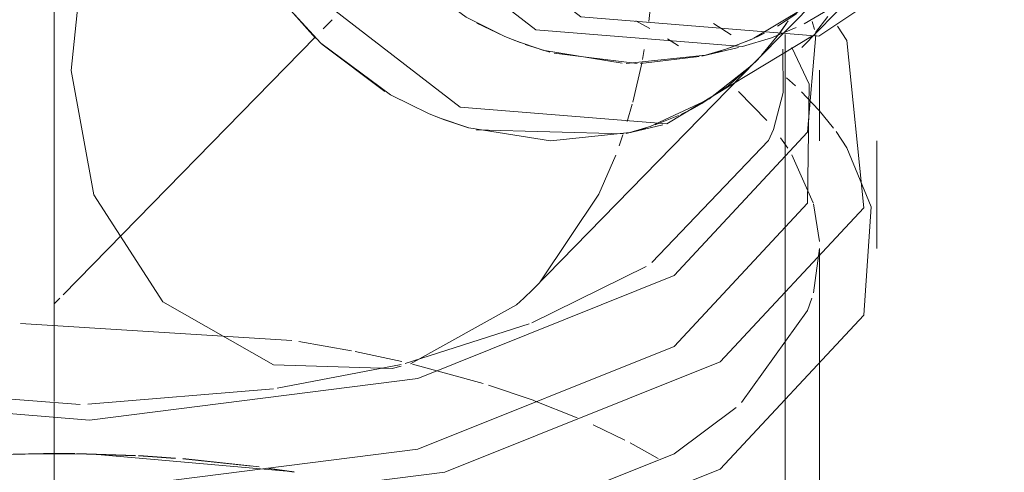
# Model space of a CAD drawing. Header units: millimetres. Extents: x -121 to 34184, y -147 to 33428.
# Tile 26 of 107: x 9320 to 9394, y 22631 to 22665. Entities that reach past the tile are written whole.
import ezdxf

# ---------------------------------------------------------------- set-up
doc = ezdxf.new("R2010")
doc.units = ezdxf.units.MM
doc.linetypes.add('ADSK_Осевая', pattern=[700, 500, -100, 0, -100])
doc.layers.add('P-PIPE-____-CNTR', color=3, linetype='ADSK_Осевая', lineweight=20)
doc.layers.add('P-PIPE-____-OTLN', color=3, linetype='Continuous', lineweight=20)

# ---------------------------------------------------------------- blocks, each defined once
blk = doc.blocks.new('ADSK_ППР_Тройник канализационный_Составной - Тройник канализационный-1734323-_3D_ копия 1')
at = {"layer": 'P-PIPE-____-OTLN', "color": 22}
for p, q in [((7356.073, 22662.627), (7366.149, 22672.94)), ((7357.358, 22663.497), (7371.314, 22672.807)), ((7345.923, 22656.884), (7356.88, 22663.503)), ((7354.818, 22606.874), (7354.818, 22662.818)), ((7335.827, 22644.408), (7352.628, 22661.605)), ((7357.418, 22655.596), (7357.418, 22660.93)), ((7329.188, 22657.181), (7328.607, 22657.404)), ((7342.854, 22656.168), (7345.615, 22656.81)), ((7343.142, 22656.237), (7342.854, 22656.168)), ((7361.718, 22647.506), (7361.718, 22655.596)), ((7357.418, 22615.5), (7357.418, 22647.506)), ((7335.164, 22643.756), (7335.827, 22644.408)), ((7326.623, 22638.81), (7334.609, 22643.248))]:
    blk.add_line(p, q, dxfattribs=at)
at = {"layer": 'P-PIPE-____-OTLN', "color": 9}
for p, q in [((7319.48, 22663.34), (7316.774, 22666.374)), ((7357.107, 22663.768), (7358.044, 22664.97)), ((7354.818, 22662.818), (7354.818, 22663.625)), ((7324.699, 22659.332), (7319.969, 22662.876)), ((7354.666, 22659.245), (7354.657, 22662.521)), ((7356.627, 22659.869), (7355.323, 22662.643)), ((7350.536, 22659.757), (7352.611, 22661.588)), ((7356.893, 22658.43), (7356.045, 22659.304)), ((7327.941, 22657.678), (7325.273, 22658.999)), ((7327.979, 22657.665), (7328.798, 22657.331)), ((7346.978, 22657.596), (7347.797, 22658.004)), ((7358.468, 22656.552), (7357.372, 22657.9)), ((7330.987, 22656.588), (7329.188, 22657.181)), ((7345.042, 22656.807), (7346.799, 22657.514)), ((7342.661, 22656.124), (7331.56, 22656.429)), ((7343.142, 22656.237), (7344.734, 22656.702)), ((7342.336, 22655.238), (7342.618, 22656.049)), ((7344.796, 22646.439), (7353.577, 22655.621)), ((7356.925, 22650.95), (7355.323, 22654.553)), ((7357.406, 22648.034), (7356.948, 22650.868)), ((7356.951, 22644.155), (7357.418, 22647.506)), ((7335.762, 22641.904), (7344.354, 22646.155)), ((7334.609, 22643.248), (7335.164, 22643.756)), ((7326.221, 22638.844), (7335.548, 22641.821)), ((7316.597, 22636.98), (7325.94, 22638.771)), ((7325.245, 22638.469), (7325.94, 22638.63)), ((7280.008, 22637.442), (7301.783, 22635.766)), ((7302.353, 22635.777), (7316.312, 22636.938))]:
    blk.add_line(p, q, dxfattribs=at)
at = {"layer": 'P-PIPE-____-OTLN', "color": 10}
for p, q in [((7344.553, 22664.597), (7344.748, 22666.174)), ((7344.639, 22664.069), (7343.589, 22664.648)), ((7350.749, 22663.584), (7349.439, 22664.432)), ((7354.347, 22663.63), (7355.043, 22664.639)), ((7354.953, 22664.496), (7354.47, 22663.794)), ((7357.031, 22663.983), (7356.857, 22664.602)), ((7354.422, 22663.729), (7352.997, 22661.993)), ((7353.046, 22662.046), (7354.347, 22663.63)), ((7346.797, 22662.764), (7345.961, 22663.29)), ((7344.088, 22661.739), (7344.224, 22662.488)), ((7343.358, 22658.517), (7344.053, 22661.555)), ((7352.631, 22661.609), (7353.017, 22662.015)), ((7352.296, 22661.274), (7349.077, 22658.742)), ((7355.593, 22659.741), (7354.93, 22660.351)), ((7353.435, 22657.142), (7351.323, 22659.312)), ((7349.036, 22658.716), (7344.673, 22656.678)), ((7357.372, 22657.9), (7356.893, 22658.43)), ((7342.943, 22657.065), (7343.32, 22658.375)), ((7344.334, 22656.569), (7343.142, 22656.237)), ((7355.013, 22655.046), (7354.471, 22655.833)), ((7317.711, 22640.566), (7297.285, 22641.845)), ((7322.188, 22639.801), (7318.231, 22640.487)), ((7325.98, 22638.994), (7322.472, 22639.746)), ((7332.1, 22637.34), (7326.788, 22638.802)), ((7335.851, 22636.074), (7332.502, 22637.214)), ((7339.169, 22634.758), (7335.894, 22636.058)), ((7342.755, 22633.078), (7340.377, 22634.225)), ((7345.276, 22631.696), (7343.148, 22632.875)), ((7294.697, 22631.942), (7298.642, 22632.047)), ((7297.283, 22632.027), (7298.493, 22632.047)), ((7298.493, 22632.047), (7300.114, 22632.054)), ((7298.642, 22632.047), (7301.363, 22632.044)), ((7300.866, 22632.049), (7302.599, 22632.022)), ((7301.531, 22632.042), (7305.899, 22631.897)), ((7302.785, 22632.017), (7317.617, 22630.699)), ((7306.174, 22631.883), (7308.954, 22631.701)), ((7309.503, 22631.658), (7314.681, 22631.117)), ((7315.83, 22630.963), (7317.874, 22630.657))]:
    blk.add_line(p, q, dxfattribs=at)
at = {"layer": 'P-PIPE-____-OTLN', "color": 22}
for points in [[(7326.27, 22714.307, 0), (7322.714, 22710.46, 0), (7318.04, 22693.959, 0), (7324.433, 22676.569, 0), (7339.451, 22664.934, 0), (7357.358, 22663.497, 0)], [(7318.388, 22700.588, 0), (7315.834, 22697.672, 0), (7311.775, 22683.34, 0), (7317.327, 22668.237, 0), (7330.37, 22658.132, 0), (7345.923, 22656.884, 0)], [(7309.93, 22688.442, 0), (7305.089, 22679.642, 0), (7302.073, 22670.397, 0), (7301.095, 22660.893, 0), (7302.805, 22651.531, 0), (7307.986, 22643.485, 0), (7316.332, 22638.731, 0), (7325.245, 22638.469, 0)], [(7244.076, 22667.574, 0), (7243.131, 22665.607, 0), (7244.313, 22653.883, 0), (7256.488, 22643.556, 0), (7277.245, 22636.669, 0), (7302.473, 22634.588, 0), (7327.175, 22637.724, 0)], [(7316.755, 22666.402, 0), (7319.891, 22662.949, 0), (7325.126, 22659.083, 0), (7327.979, 22657.665, 0)], [(7241.566, 22665.182, 0), (7238.899, 22660.622, 0), (7240.169, 22648.023, 0), (7253.253, 22636.924, 0), (7275.56, 22629.524, 0), (7302.671, 22627.287, 0), (7329.218, 22630.657, 0)], [(7327.175, 22637.724, 0), (7346.459, 22645.456, 0), (7356.505, 22656.254, 0), (7357.126, 22663.582, 0)], [(7329.218, 22630.657, 0), (7349.941, 22638.967, 0), (7360.737, 22650.57, 0), (7359.467, 22663.169, 0), (7358.772, 22664.235, 0)], [(7243.131, 22660.273, 0), (7244.313, 22648.549, 0), (7256.488, 22638.221, 0), (7277.245, 22631.335, 0), (7302.473, 22629.253, 0), (7327.175, 22632.39, 0)], [(7327.175, 22632.39, 0), (7346.459, 22640.122, 0), (7356.505, 22650.919, 0), (7356.627, 22659.869, 0)], [(7347.797, 22658.004, 0), (7348.55, 22658.422, 0), (7350.536, 22659.757, 0)], [(7353.577, 22655.621, 0), (7353.946, 22656.465, 0), (7354.666, 22659.245, 0)], [(7328.798, 22657.331, 0), (7331.017, 22656.579, 0), (7337.162, 22655.608, 0), (7343.142, 22656.237, 0)], [(7329.218, 22622.567, 0), (7349.941, 22630.877, 0), (7360.737, 22642.48, 0), (7361.289, 22650.64, 0)]]:
    blk.add_polyline3d(points, dxfattribs=at)
at = {"layer": 'P-PIPE-____-OTLN', "color": 9}
for points in [[(7361.289, 22650.64, 0), (7359.467, 22655.079, 0), (7358.65, 22656.306, 0)], [(7336.379, 22644.992, 0), (7340.801, 22651.594, 0), (7342.072, 22654.524, 0)], [(7351.538, 22635.899, 0), (7356.505, 22642.829, 0), (7356.834, 22643.762, 0)], [(7327.175, 22624.299, 0), (7346.459, 22632.032, 0), (7351.132, 22635.527, 0)]]:
    blk.add_polyline3d(points, dxfattribs=at)
blk = doc.blocks.new('ADSK_ППР_Отвод канализационный_Составной - Отвод раструбный-1561796-_3D_ копия 1')
at = {"layer": 'P-PIPE-____-OTLN', "color": 10}
for p, q in [((7356.215, 22665.57), (7352.476, 22663.33)), ((7355.709, 22665.2), (7354.241, 22664.248)), ((7333.632, 22663.504), (7331.617, 22664.467)), ((7353.28, 22663.721), (7352.668, 22663.421)), ((7334.489, 22663.156), (7333.67, 22663.49)), ((7337.116, 22662.29), (7335.255, 22662.87)), ((7352.346, 22663.272), (7350.364, 22662.503)), ((7352.49, 22663.339), (7350.733, 22662.632)), ((7343.684, 22661.425), (7337.439, 22662.205)), ((7350.425, 22662.527), (7348.833, 22662.062)), ((7350.025, 22662.394), (7348.833, 22662.062)), ((7348.352, 22661.949), (7343.947, 22661.428))]:
    blk.add_line(p, q, dxfattribs=at)
at = {"layer": 'P-PIPE-____-OTLN', "color": 9}
for p, q in [((7356.259, 22664.426), (7358.448, 22665.702)), ((7353.802, 22663.369), (7355.659, 22664.134)), ((7334.879, 22663.006), (7334.298, 22663.229)), ((7336.665, 22662.416), (7334.489, 22663.156)), ((7342.565, 22661.444), (7336.708, 22662.404)), ((7348.833, 22662.062), (7342.853, 22661.434)), ((7348.833, 22662.062), (7348.545, 22661.993))]:
    blk.add_line(p, q, dxfattribs=at)
at = {"layer": 'P-PIPE-____-OTLN', "color": 22}
for p, q in [((7351.614, 22662.709), (7353.802, 22663.369)), ((7348.545, 22661.993), (7351.306, 22662.635))]:
    blk.add_line(p, q, dxfattribs=at)
blk.add_polyline3d([(7318.708, 22698.08, 0), (7317.466, 22689.165, 0), (7323.018, 22674.062, 0), (7336.061, 22663.957, 0), (7351.614, 22662.709, 0)], dxfattribs=at)
at = {"layer": 'P-PIPE-____-OTLN', "color": 9}
blk.add_polyline3d([(7333.67, 22663.49, 0), (7330.817, 22664.908, 0), (7325.582, 22668.774, 0)], dxfattribs=at)

msp = doc.modelspace()

# ---------------------------------------------------------------- linework, layer by layer
at = {"layer": 'P-PIPE-____-CNTR', "color": 9}
for p, q in [((9322.838, 22635.986), (9322.838, 22700.544)), ((9323.507, 22644.008), (9342.492, 22663.441)), ((9322.838, 22643.324), (9323.273, 22643.769))]:
    msp.add_line(p, q, dxfattribs=at)
at = {"layer": 'P-PIPE-____-CNTR', "color": 10}
for p, q in [((9343.07, 22664.033), (9343.745, 22664.724)), ((9322.838, 22629.473), (9322.838, 22635.867))]:
    msp.add_line(p, q, dxfattribs=at)
at = {"layer": 'P-PIPE-____-OTLN', "color": 9}
for p, q in [((9375.649, 22661.605), (9380.268, 22666.333)), ((9357.509, 22663.156), (9359.685, 22662.416)), ((9359.728, 22662.404), (9365.585, 22661.444)), ((9365.873, 22661.434), (9371.853, 22662.062)), ((9375.632, 22661.588), (9373.556, 22659.757)), ((9351.818, 22657.331), (9351, 22657.665)), ((9370.818, 22658.004), (9369.998, 22657.596)), ((9369.82, 22657.514), (9368.062, 22656.807)), ((9367.754, 22656.702), (9366.162, 22656.237))]:
    msp.add_line(p, q, dxfattribs=at)
at = {"layer": 'P-PIPE-____-OTLN', "color": 10}
for p, q in [((9377.261, 22664.248), (9378.73, 22665.2)), ((9378.064, 22664.639), (9377.367, 22663.63)), ((9375.689, 22663.421), (9376.3, 22663.721)), ((9377.367, 22663.63), (9376.066, 22662.046)), ((9356.691, 22663.49), (9357.509, 22663.156)), ((9373.753, 22662.632), (9375.511, 22663.339)), ((9371.853, 22662.062), (9373.445, 22662.527)), ((9376.037, 22662.015), (9375.652, 22661.609)), ((9322.045, 22632.073), (9317.723, 22631.966)), ((9324.383, 22632.066), (9322.045, 22632.073)), ((9328.944, 22631.917), (9324.553, 22632.063)), ((9331.973, 22631.721), (9329.198, 22631.903)), ((9338.255, 22631.062), (9332.528, 22631.677)), ((9340.893, 22630.674), (9338.899, 22630.974))]:
    msp.add_line(p, q, dxfattribs=at)
at = {"layer": 'P-PIPE-____-OTLN', "color": 9}
msp.add_polyline3d([(9348.602, 22668.774, 0), (9353.837, 22664.908, 0), (9356.691, 22663.49, 0)], dxfattribs=at)
at = {"layer": 'P-PIPE-____-OTLN', "color": 22}
for points in [[(9351, 22657.665, 0), (9348.146, 22659.083, 0), (9342.911, 22662.949, 0), (9339.775, 22666.402, 0)], [(9373.556, 22659.757, 0), (9371.57, 22658.422, 0), (9370.818, 22658.004, 0)], [(9366.162, 22656.237, 0), (9360.182, 22655.608, 0), (9354.037, 22656.579, 0), (9351.818, 22657.331, 0)]]:
    msp.add_polyline3d(points, dxfattribs=at)

# ---------------------------------------------------------------- block references
msp.add_blockref('ADSK_ППР_Тройник канализационный_Составной - Тройник канализационный-1734323-_3D_ копия 1', (2023.02, 0), dxfattribs=at)
at = {"layer": 'P-PIPE-____-OTLN', "color": 9}
msp.add_blockref('ADSK_ППР_Отвод канализационный_Составной - Отвод раструбный-1561796-_3D_ копия 1', (2023.02, 0), dxfattribs=at)

doc.saveas('drawing.dxf')
